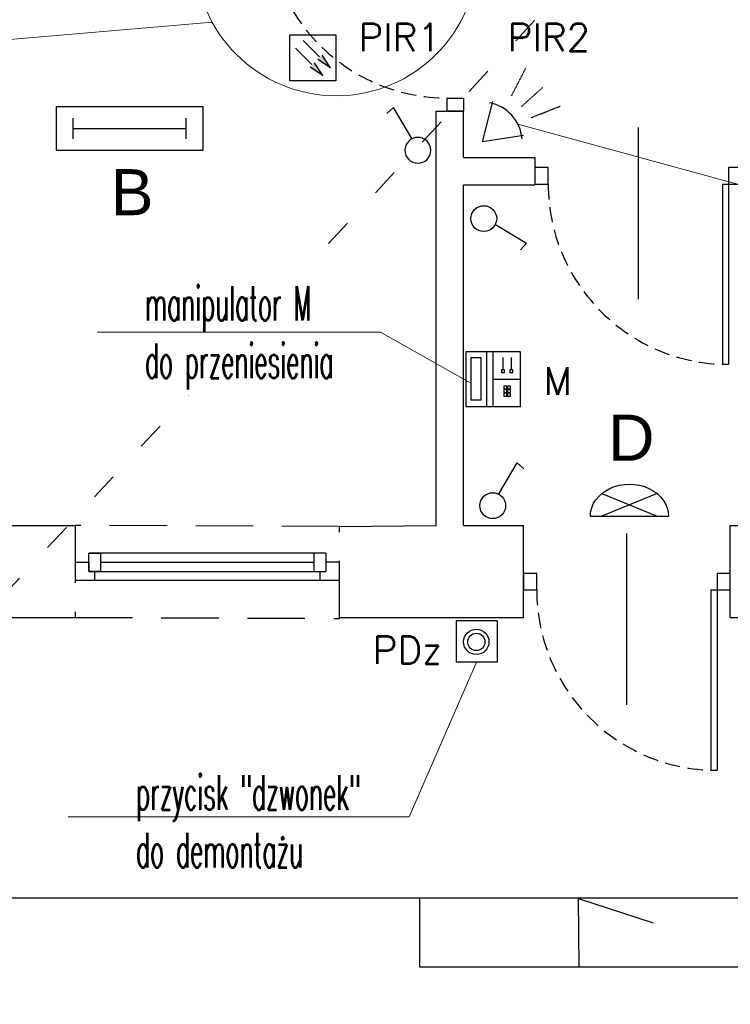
# Model space of a CAD drawing. Header units: millimetres. Extents: x 19325 to 32410, y -4876 to 2807.
# Tile 49 of 72: x 20180 to 20489, y -186 to 242. Entities that reach past the tile are written whole.
import ezdxf
from ezdxf import colors
from ezdxf.entities.mleader import LeaderData, LeaderLine
from ezdxf.enums import TextEntityAlignment as Align
from ezdxf.math import Vec2, Vec3

# ---------------------------------------------------------------- set-up
doc = ezdxf.new("R2010")
doc.units = ezdxf.units.MM
for name, pattern in [('ACAD_ISO03W100', [30, 12, -18]), ('DASHED', [0.75, 0.5, -0.25]), ('VERDECKT', [0.375, 0.25, -0.125])]:
    doc.linetypes.add(name, pattern=pattern)
for name, color, linetype, lineweight in [('.WK_WODA_OPIS', 7, 'Continuous', 13), ('2E_INSTA', 40, 'Continuous', 30), ('2E_OPRAWY', 40, 'Continuous', 30), ('2E_OSWIETL', 40, 'Continuous', 30), ('2E_POZ', 40, 'Continuous', 30), ('2E_SYGKOM', 40, 'Continuous', 30), ('2E_URZADZENIE', 40, 'Continuous', 30), ('AMATECH_OPRAWY AWARYJNE', 4, 'Continuous', 30), ('e', 1, 'Continuous', 40)]:
    doc.layers.add(name, color=color, linetype=linetype, lineweight=lineweight)
for name, color, linetype in [('A_drzwi', 3, 'Continuous'), ('A_okno', 3, 'Continuous'), ('A_opis stolarki', 3, 'Continuous'), ('A_SC_MUROWANA_DZIAŁOWA', 42, 'Continuous'), ('A_schody', 3, 'Continuous'), ('A_scianazew', 42, 'Continuous')]:
    doc.layers.add(name, color=color, linetype=linetype)
doc.styles.add('dar-styl', font='arial.ttf')
doc.styles.add('Opisowy', font='arial.ttf', dxfattribs={"width": 0.8})
doc.styles.add('PITSIMP8', font='pitsimp8')
doc.styles.add('SIMPLEX', font='simplex.shx')
doc.styles.add('WYMIARY', font='romans.shx', dxfattribs={"width": 0.7})

# ---------------------------------------------------------------- blocks, each defined once
blk = doc.blocks.new('*U8')
at = {"color": 0}
for p, q in [((-28.55, -91.5), (-28.55, -94.5)), ((-28.55, -91.5), (59.45, -91.5)), ((-28.55, -94.5), (59.45, -94.5)), ((59.45, -94.5), (59.45, -91.5))]:
    blk.add_line(p, q, dxfattribs=at)
for points in [[(-36.55, -6.5), (-36.55, 0), (-28.55, 0), (-28.55, -6.5)], [(-36.55, -101), (-36.55, -94.5), (-28.55, -94.5), (-28.55, -101)]]:
    blk.add_lwpolyline(points, close=True, dxfattribs=at)
at = {"color": 0, "linetype": 'DASHED', "ltscale": 15}
blk.add_arc((-28.55, -94.5), 88, 1.9536, 90, dxfattribs=at)
at = {"layer": 'A_opis stolarki'}
blk.add_line((-56.09, -50.5), (27.54, -50.5), dxfattribs=at)
at = {"layer": 'A_opis stolarki', "ltscale": 0.5, "style": 'dar-styl', "text_generation_flag": 2}
blk.add_attdef('ODPORNOŚĆ_OGNIOWA', text='', height=15, rotation=805.9367, dxfattribs=at).set_placement((-55.81, -47.55), align=Align.TOP_CENTER)
at = {"layer": 'A_opis stolarki', "ltscale": 0.5, "style": 'dar-styl'}
blk.add_attdef('SYMBOL_DRZWI1', text='', height=14, dxfattribs=at).set_placement((-16.77, -50.5), align=Align.BOTTOM_CENTER)
blk.add_attdef('SYMBOL_DRZWI2', text='', height=14, dxfattribs=at).set_placement((-16.77, -53.5), align=Align.TOP_CENTER)
blk = doc.blocks.new('*U7')
for p, q in [((0, -91.5), (-88, -91.5)), ((-88, -94.5), (-88, -91.5)), ((0, -94.5), (-88, -94.5)), ((0, -91.5), (0, -94.5))]:
    blk.add_line(p, q)
for points in [[(8, -6.5), (8, 0), (0, 0), (0, -6.5)], [(8, -101), (8, -94.5), (0, -94.5), (0, -101)]]:
    blk.add_lwpolyline(points, close=True)
at = {"linetype": 'DASHED', "ltscale": 15}
blk.add_arc((0, -94.5), 88, 90, 178.0464, dxfattribs=at)
at = {"layer": 'A_opis stolarki'}
blk.add_line((-56.09, -50.5), (27.54, -50.5), dxfattribs=at)
at = {"layer": 'A_opis stolarki', "ltscale": 0.5, "style": 'dar-styl'}
blk.add_attdef('ODPORNOŚĆ_OGNIOWA', text='', height=15, rotation=94.0633, dxfattribs=at).set_placement((-95.88, -56.3), align=Align.TOP_CENTER)
blk.add_attdef('SYMBOL_DRZWI1', text='', height=14, dxfattribs=at).set_placement((-16.77, -50.5), align=Align.BOTTOM_CENTER)
blk.add_attdef('SYMBOL_DRZWI2', text='', height=14, dxfattribs=at).set_placement((-16.77, -53.5), align=Align.TOP_CENTER)
blk = doc.blocks.new('2DEL_487')
for p, q in [((-0.346, -0.682), (-1.422, -2.474)), ((-1.422, -2.474), (-1.808, -2.132))]:
    blk.add_line(p, q)
blk.add_circle((0, 0), 0.75)
at = {"linetype": 'ByBlock', "style": 'PITSIMP8', "flags": 9}
for tag, p in [('VOLUMENSTROM', (-0.296, 0.015)), ('RAUM/GRUPPE', (-0.296, 0.135)), ('DRUCK/-STUFE', (-0.296, -0.005)), ('BEZEICHNUNG', (-0.296, 0.155)), ('POS.NR.G-LV', (-0.296, 0.115)), ('KENNUNG', (-0.296, 0.055)), ('LEISTUNG', (-0.296, 0.035)), ('FABRIKAT', (-0.296, 0.095)), ('TYP', (-0.296, 0.075)), ('SPANNUNG/FREQUENZ', (-0.296, -0.145)), ('TEMPERATUR', (-0.296, -0.085)), ('ANSCHLUSS', (-0.296, -0.025)), ('SCHUTZART', (-0.296, -0.125)), ('DREHZAHL', (-0.296, -0.105)), ('GROESSE', (-0.296, -0.045)), ('GEWICHT', (-0.296, -0.165)), ('FREI', (-0.296, -0.185)), ('FREI', (-0.296, -0.205)), ('FREI', (-0.296, -0.225)), ('DN', (-0.296, -0.065))]:
    blk.add_attdef(tag, text='', height=0.01, dxfattribs=at).set_placement(p, align=Align.MIDDLE)
blk = doc.blocks.new('2DEL_811')
for p, q in [((-1.43, -1.43), (-1.43, 1.43)), ((-1.43, 1.43), (1.43, 1.43)), ((1.43, -1.43), (1.43, 1.43)), ((-1.43, -1.43), (1.43, -1.43))]:
    blk.add_line(p, q)
for centre, radius in [((0.021, 0.025), 0.88), ((0.018, 0.03), 0.6)]:
    blk.add_circle(centre, radius)
at = {"linetype": 'ByBlock', "style": 'PITSIMP8', "flags": 9}
for tag, p in [('SPANNUNG/FREQUENZ', (-0.111, 0.164)), ('VOLUMENSTROM', (-0.111, 0.324)), ('RAUM/GRUPPE', (-0.111, 0.444)), ('DRUCK/-STUFE', (-0.111, 0.304)), ('BEZEICHNUNG', (-0.111, 0.464)), ('TEMPERATUR', (-0.111, 0.224)), ('POS.NR.G-LV', (-0.111, 0.424)), ('ANSCHLUSS', (-0.111, 0.284)), ('SCHUTZART', (-0.111, 0.184)), ('DREHZAHL', (-0.111, 0.204)), ('KENNUNG', (-0.111, 0.364)), ('LEISTUNG', (-0.111, 0.344)), ('FABRIKAT', (-0.111, 0.404)), ('GROESSE', (-0.111, 0.264)), ('GEWICHT', (-0.111, 0.144)), ('FREI', (-0.111, 0.124)), ('FREI', (-0.111, 0.104)), ('FREI', (-0.111, 0.084)), ('TYP', (-0.111, 0.384)), ('DN', (-0.111, 0.244))]:
    blk.add_attdef(tag, text='', height=0.01, dxfattribs=at).set_placement(p, align=Align.MIDDLE)
blk = doc.blocks.new('2DEL_501')
for p, q in [((-0.25, 0.866), (-0.191, 0.924)), ((-0.191, 0.924), (-0.129, 0.966)), ((-0.129, 0.966), (-0.065, 0.991)), ((-0.065, 0.991), (0, 1)), ((0, 1), (0.065, 0.991)), ((0.065, 0.991), (0.129, 0.966)), ((0.129, 0.966), (0.191, 0.924)), ((0.191, 0.924), (0.25, 0.866)), ((-0.354, 0.707), (-0.304, 0.793)), ((-0.304, 0.793), (-0.25, 0.866)), ((0.25, 0.866), (0.304, 0.793)), ((0.304, 0.793), (0.354, 0.707)), ((-0.397, 0.609), (-0.354, 0.707)), ((0.354, 0.707), (-0.354, 0)), ((-0.354, 0.707), (0.354, 0)), ((0.354, 0.707), (0.397, 0.609)), ((-0.433, 0.5), (-0.397, 0.609)), ((0.397, 0.609), (0.433, 0.5)), ((-0.483, 0.259), (-0.462, 0.383)), ((-0.462, 0.383), (-0.433, 0.5)), ((0.433, 0.5), (0.462, 0.383)), ((0.462, 0.383), (0.483, 0.259)), ((-0.496, 0.131), (-0.483, 0.259)), ((0.483, 0.259), (0.496, 0.131)), ((-0.5, 0), (-0.496, 0.131)), ((0.496, 0.131), (0.5, 0)), ((-0.5, 0), (0.5, 0))]:
    blk.add_line(p, q)
at = {"linetype": 'ByBlock', "style": 'PITSIMP8', "flags": 9}
for tag, p in [('RAUM/GRUPPE', (-0.219, 0.589)), ('BEZEICHNUNG', (-0.219, 0.609)), ('POS.NR.G-LV', (-0.219, 0.569)), ('KENNUNG', (-0.219, 0.509)), ('FABRIKAT', (-0.219, 0.549)), ('TYP', (-0.219, 0.529)), ('VOLUMENSTROM', (-0.219, 0.469)), ('DRUCK/-STUFE', (-0.219, 0.449)), ('ANSCHLUSS', (-0.219, 0.429)), ('LEISTUNG', (-0.219, 0.489)), ('GROESSE', (-0.219, 0.409)), ('DN', (-0.219, 0.389)), ('SPANNUNG/FREQUENZ', (-0.219, 0.309)), ('TEMPERATUR', (-0.219, 0.369)), ('SCHUTZART', (-0.219, 0.329)), ('DREHZAHL', (-0.219, 0.349)), ('GEWICHT', (-0.219, 0.289)), ('FREI', (-0.219, 0.269)), ('FREI', (-0.219, 0.249)), ('FREI', (-0.219, 0.229))]:
    blk.add_attdef(tag, text='', height=0.01, dxfattribs=at).set_placement(p, align=Align.MIDDLE)
blk = doc.blocks.new('2DEL1023')
for p, q in [((-0.5, 1), (-0.5, 0)), ((0.5, 1), (-0.5, 1)), ((-0.384, 0.911), (-0.384, 0.72)), ((0.386, 0.911), (-0.384, 0.911)), ((0.386, 0.72), (0.386, 0.911)), ((0.5, 0), (0.5, 1)), ((-0.5, 0.618), (0.5, 0.618)), ((-0.384, 0.72), (0.386, 0.72)), ((-0.5, 0.5), (0.5, 0.5)), ((0, 0.5), (0, 0)), ((-0.259, 0.304), (-0.311, 0.304)), ((-0.311, 0.304), (-0.311, 0.253)), ((-0.311, 0.253), (-0.259, 0.253)), ((-0.259, 0.238), (-0.311, 0.238)), ((-0.311, 0.238), (-0.311, 0.187)), ((-0.311, 0.187), (-0.259, 0.187)), ((-0.259, 0.253), (-0.259, 0.304)), ((-0.259, 0.187), (-0.259, 0.238)), ((-0.193, 0.304), (-0.245, 0.304)), ((-0.245, 0.304), (-0.245, 0.253)), ((-0.245, 0.253), (-0.193, 0.253)), ((-0.193, 0.238), (-0.245, 0.238)), ((-0.245, 0.238), (-0.245, 0.187)), ((-0.245, 0.187), (-0.193, 0.187)), ((-0.193, 0.253), (-0.193, 0.304)), ((-0.193, 0.187), (-0.193, 0.238)), ((-0.128, 0.304), (-0.179, 0.304)), ((-0.179, 0.304), (-0.179, 0.253)), ((-0.179, 0.253), (-0.128, 0.253)), ((-0.128, 0.238), (-0.179, 0.238)), ((-0.179, 0.238), (-0.179, 0.187)), ((-0.179, 0.187), (-0.128, 0.187)), ((-0.128, 0.253), (-0.128, 0.304)), ((-0.128, 0.187), (-0.128, 0.238)), ((0.169, 0.348), (0.117, 0.348)), ((0.117, 0.348), (0.117, 0.296)), ((0.117, 0.296), (0.169, 0.296)), ((0.169, 0.194), (0.117, 0.194)), ((0.117, 0.194), (0.117, 0.143)), ((0.169, 0.296), (0.169, 0.348)), ((0.169, 0.322), (0.395, 0.322)), ((0.169, 0.143), (0.169, 0.194)), ((-0.5, 0), (0.5, 0)), ((0.117, 0.143), (0.169, 0.143)), ((0.169, 0.168), (0.395, 0.168))]:
    blk.add_line(p, q)
at = {"linetype": 'ByBlock', "style": 'PITSIMP8', "flags": 9}
for tag, p in [('BEZEICHNUNG', (2.758, 2.253)), ('RAUM/GRUPPE', (2.758, 2.233)), ('POS.NR.G-LV', (2.758, 2.213)), ('FABRIKAT', (2.758, 2.193)), ('TYP', (2.758, 2.173)), ('VOLUMENSTROM', (2.758, 2.113)), ('DRUCK/-STUFE', (2.758, 2.093)), ('TEMPERATUR', (2.758, 2.013)), ('ANSCHLUSS', (2.758, 2.073)), ('DREHZAHL', (2.758, 1.993)), ('KENNUNG', (2.758, 2.153)), ('LEISTUNG', (2.758, 2.133)), ('GROESSE', (2.758, 2.053)), ('DN', (2.758, 2.033)), ('SPANNUNG/FREQUENZ', (2.758, 1.953)), ('SCHUTZART', (2.758, 1.973)), ('GEWICHT', (2.758, 1.933)), ('FREI', (2.758, 1.913)), ('FREI', (2.758, 1.893)), ('FREI', (2.758, 1.873))]:
    blk.add_attdef(tag, text='', height=0.01, dxfattribs=at).set_placement(p, align=Align.MIDDLE)
blk = doc.blocks.new('2DEL_076')
at = {"color": 0}
for p, q in [((-0.3844, -0.2363), (-0.3844, 0.2363)), ((0.3844, -0.2363), (0.3844, 0.2363))]:
    blk.add_line(p, q, dxfattribs=at)
blk.add_line((-0.3844, 0), (0.3844, 0))
blk.add_lwpolyline([(-0.5, -0.5), (0.5, -0.5), (0.5, 0.5), (-0.5, 0.5)], close=True)
at = {"linetype": 'ByBlock', "style": 'PITSIMP8', "flags": 9}
for tag, p in [('RAUM/GRUPPE', (-0.2341, 0.1393)), ('BEZEICHNUNG', (-0.2341, 0.1593)), ('POS.NR.G-LV', (-0.2341, 0.1193)), ('FABRIKAT', (-0.2341, 0.0993)), ('TYP', (-0.2341, 0.0793)), ('VOLUMENSTROM', (-0.2341, 0.0193)), ('DRUCK/-STUFE', (-0.2341, -0.0007)), ('KENNUNG', (-0.2341, 0.0593)), ('LEISTUNG', (-0.2341, 0.0393)), ('ANSCHLUSS', (-0.2341, -0.0207)), ('GROESSE', (-0.2341, -0.0407)), ('DN', (-0.2341, -0.0607)), ('SPANNUNG/FREQUENZ', (-0.2341, -0.1407)), ('TEMPERATUR', (-0.2341, -0.0807)), ('SCHUTZART', (-0.2341, -0.1207)), ('DREHZAHL', (-0.2341, -0.1007)), ('GEWICHT', (-0.2341, -0.1607)), ('FREI', (-0.2341, -0.1807)), ('FREI', (-0.2341, -0.2007)), ('FREI', (-0.2341, -0.2207))]:
    blk.add_attdef(tag, text='', height=0.01, dxfattribs=at).set_placement(p, align=Align.MIDDLE)
blk = doc.blocks.new('2DEL_432')
for p, q in [((-10, 0), (5, 10)), ((4.2, -9.47), (-10, 0)), ((5, -10), (4.3, -9.54))]:
    blk.add_line(p, q)
at = {"linetype": 'VERDECKT'}
for p, q in [((12.61, 6.36), (25.34, 11.14)), ((12.61, 0), (25.34, 0)), ((12.61, -6.36), (25.34, -11.14))]:
    blk.add_line(p, q, dxfattribs=at)
blk.add_arc((-10.42, 0), 17.54, 322.9796, 37.0204)
at = {"linetype": 'ByBlock', "style": 'PITSIMP8', "flags": 9}
for tag, p in [('VOLUMENSTROM', (-0.26, 0.02)), ('BEZEICHNUNG', (-0.26, 0.16)), ('RAUM/GRUPPE', (-0.26, 0.14)), ('DRUCK/-STUFE', (-0.26, 0)), ('POS.NR.G-LV', (-0.26, 0.12)), ('FABRIKAT', (-0.26, 0.1)), ('KENNUNG', (-0.26, 0.06)), ('LEISTUNG', (-0.26, 0.04)), ('TYP', (-0.26, 0.08)), ('SPANNUNG/FREQUENZ', (-0.26, -0.14)), ('TEMPERATUR', (-0.26, -0.08)), ('ANSCHLUSS', (-0.26, -0.02)), ('DREHZAHL', (-0.26, -0.1)), ('SCHUTZART', (-0.26, -0.12)), ('GROESSE', (-0.26, -0.04)), ('GEWICHT', (-0.26, -0.16)), ('DN', (-0.26, -0.06)), ('FREI', (-0.26, -0.18)), ('FREI', (-0.26, -0.2)), ('FREI', (-0.26, -0.22))]:
    blk.add_attdef(tag, text='', height=0.01, dxfattribs=at).set_placement(p, align=Align.MIDDLE)
blk = doc.blocks.new('2DEL_150')
for p, q in [((-0.521, 0.938), (0.363, 0.054)), ((-0.938, 0.521), (-0.054, -0.363)), ((0.952, -0.536), (0.508, 0.151)), ((0.536, -0.952), (-0.151, -0.508)), ((0.536, -0.952), (0.092, -0.265)), ((0.952, -0.536), (0.265, -0.092))]:
    blk.add_line(p, q)
blk.add_lwpolyline([(-1.25, 1.25), (1.25, 1.25), (1.25, -1.25), (-1.25, -1.25)], close=True)
for points in [[(0.265, -0.092), (0.508, 0.151), (0.952, -0.536)], [(-0.151, -0.508), (0.092, -0.265), (0.536, -0.952)]]:
    blk.add_solid(points)
at = {"linetype": 'ByBlock', "style": 'PITSIMP8', "flags": 9}
for tag, p in [('SPANNUNG/FREQUENZ', (0.518, 0.653)), ('VOLUMENSTROM', (0.518, 0.813)), ('DRUCK/-STUFE', (0.518, 0.793)), ('BEZEICHNUNG', (0.518, 0.953)), ('RAUM/GRUPPE', (0.518, 0.933)), ('TEMPERATUR', (0.518, 0.713)), ('POS.NR.G-LV', (0.518, 0.913)), ('ANSCHLUSS', (0.518, 0.773)), ('SCHUTZART', (0.518, 0.673)), ('DREHZAHL', (0.518, 0.693)), ('KENNUNG', (0.518, 0.853)), ('LEISTUNG', (0.518, 0.833)), ('FABRIKAT', (0.518, 0.893)), ('GROESSE', (0.518, 0.753)), ('GEWICHT', (0.518, 0.633)), ('FREI', (0.518, 0.613)), ('FREI', (0.518, 0.593)), ('FREI', (0.518, 0.573)), ('TYP', (0.518, 0.873)), ('DN', (0.518, 0.733))]:
    blk.add_attdef(tag, text='', height=0.01, dxfattribs=at).set_placement(p, align=Align.MIDDLE)
blk = doc.blocks.new('_None')

msp = doc.modelspace()

# ---------------------------------------------------------------- linework, layer by layer
at = {"linetype": 'DASHED', "ltscale": 50}
msp.add_lwpolyline([(20203.62, 22.06), (20203.62, -17.94), (20318.62, -18.36), (20318.62, 21.64)], close=True, dxfattribs=at)
at = {"layer": 'A_okno'}
for p, q in [((20261.12, 10.06, -0.02), (20209.62, 10.06, 0)), ((20209.62, 2.06, 0), (20209.62, 10.06, 0)), ((20209.62, 10.06, 0), (20214.62, 10.06, 0)), ((20214.62, 10.06, 0), (20214.62, 6.56, 0)), ((20214.62, 10.06, 0), (20214.62, 2.06, 0)), ((20312.62, 10.06, -0.05), (20261.12, 10.06, -0.02)), ((20307.62, 2.06, -0.04), (20307.62, 10.06, -0.04)), ((20312.62, 10.06, -0.04), (20312.62, 2.06, -0.04)), ((20203.62, 6.06, 0), (20209.62, 6.06, 0)), ((20209.62, 6.06, 0), (20209.62, 2.06, 0)), ((20214.62, 6.06, 0), (20261.12, 6.06, -0.02)), ((20214.62, 5.56, 0), (20214.62, 2.06, 0)), ((20261.12, 6.06, -0.02), (20307.62, 6.06, -0.04)), ((20318.62, 6.06, -0.04), (20312.62, 6.06, -0.04)), ((20214.62, 2.06, 0), (20209.62, 2.06, 0)), ((20209.62, 2.06, 0), (20261.12, 2.06, -0.02)), ((20212.12, 2.06, 0), (20212.12, -1.94, 0)), ((20261.12, 2.06, -0.02), (20312.62, 2.06, -0.04)), ((20310.12, 2.06, -0.04), (20310.12, -1.94, -0.04)), ((20212.12, -1.94, 0), (20203.62, -1.94, 0)), ((20261.12, -1.94, -0.02), (20212.12, -1.94, 0)), ((20318.62, -1.94, -0.05), (20261.12, -1.94, -0.02))]:
    msp.add_line(p, q, dxfattribs=at)
at = {"layer": 'A_SC_MUROWANA_DZIAŁOWA', "linetype": 'ACAD_ISO03W100'}
msp.add_line((19967.66, -229.88), (20518.62, 365.97), dxfattribs=at)
at = {"layer": 'A_SC_MUROWANA_DZIAŁOWA'}
for points in [[(20360.62, 22.06), (20360.62, 202.06)], [(20360.62, 202.06), (20372.62, 202.06)], [(20372.62, 182.06), (20372.62, 202.06)], [(20372.62, 182.06), (20403.62, 182.06)], [(20372.62, 22.06), (20372.62, 170.06)], [(20372.62, 170.06), (20403.62, 170.06)]]:
    msp.add_lwpolyline(points, dxfattribs=at)
at = {"layer": 'A_schody'}
for p, q in [((20503.62, -139.94), (20043.62, -139.94)), ((20353.62, -169.94), (20353.62, -139.94)), ((20422.88, -169.87), (20422.62, -140.12)), ((20422.62, -140.12), (20455.1, -150.68)), ((20503.62, -169.94), (20353.62, -169.94))]:
    msp.add_line(p, q, dxfattribs=at)
at = {"layer": 'A_scianazew'}
for p, q in [((20318.62, 21.64), (20360.62, 22.06)), ((20043.62, -17.94), (20203.62, -17.94))]:
    msp.add_line(p, q, dxfattribs=at)
for points in [[(20083.62, 22.06), (20203.62, 22.06)], [(20372.62, 22.06), (20398.62, 22.06)], [(20398.62, -17.94), (20398.62, 22.06)], [(20488.62, 22.06), (20518.62, 22.06)], [(20488.62, -17.94), (20488.62, 22.06)], [(20318.62, -17.94), (20398.62, -17.94)], [(20488.62, -17.94), (20503.62, -17.94), (20503.62, -139.94), (20714.62, -139.94)]]:
    msp.add_lwpolyline(points, dxfattribs=at)

# ---------------------------------------------------------------- block references
at = {"layer": '2E_INSTA'}
for name, p, xscale, yscale, zscale, rotation in [('2DEL_487', (20352.73, 185.12, -0.52), -7.5, 7.5, 7.5, 180), ('2DEL_487', (20381.37, 155.42, -0.52), 7.5, 7.5, 7.5, 89.99999999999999), ('2DEL_487', (20385.28, 30.65, -0.52), 7.5, 7.5, 7.5, 180), ('2DEL_811', (20378.27, -28.4, -0.52), 6.25, 6.25, 6.25, 180)]:
    msp.add_blockref(name, p, dxfattribs=dict(at, xscale=xscale, yscale=yscale, zscale=zscale, rotation=rotation))
at = {"layer": '2E_OPRAWY', "xscale": 63.9, "yscale": 18.9, "zscale": 63.9}
msp.add_blockref('2DEL_076', (20227.35, 194.63), dxfattribs=at)
at = {"layer": '2E_OSWIETL', "xscale": 34, "yscale": 14, "zscale": 34}
msp.add_blockref('2DEL_501', (20444.74, 26.03, 0.26), dxfattribs=at)
at = {"layer": '2E_POZ', "xscale": 8, "yscale": 8, "zscale": 8}
msp.add_blockref('2DEL_150', (20307.04, 225.31), dxfattribs=at)
at = {"layer": '2E_SYGKOM', "rotation": 42.1056480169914}
msp.add_blockref('2DEL_432', (20388.31, 195.56, 0), dxfattribs=at)
at = {"layer": '2E_URZADZENIE', "xscale": 23.75, "yscale": 23.75, "zscale": 23.75, "rotation": 90}
msp.add_blockref('2DEL1023', (20397.4, 85.7, 1.04), dxfattribs=at)
at = {"layer": 'A_drzwi', "xscale": 0.8910891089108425, "yscale": 0.8910891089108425, "zscale": 0.8910891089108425}
for name, p, rotation in [('*U8', (20340.05, 202.06), 180), ('*U7', (20403.62, 170.45), 89.99999999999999), ('*U7', (20398.62, -6), 89.99999999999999)]:
    msp.add_blockref(name, p, dxfattribs=dict(at, rotation=rotation))

# ---------------------------------------------------------------- texts
at = {"layer": 'AMATECH_OPRAWY AWARYJNE', "linetype": 'ByBlock', "style": 'Opisowy'}
for s, p in [('B', (20219.13, 156.92, 0)), ('D', (20435.47, 50.2, 0.26))]:
    msp.add_text(s, height=20, dxfattribs=at).set_placement(p)
at = {"layer": 'e', "style": 'SIMPLEX'}
for s, p in [('PIR1', (20326.81, 228.25, 1.04)), ('PIR2', (20391.75, 228.24, 1.04)), ('M', (20407.34, 78.88, 1.04)), ('PDz', (20333.01, -38.12, 0.52))]:
    msp.add_text(s, height=11.97, dxfattribs=at).set_placement(p)

# ---------------------------------------------------------------- next in the draw order: leaders
at = {"layer": '.WK_WODA_OPIS'}
ml = msp.add_multileader_mtext('Standard', dxfattribs=at)
ml.set_content('{\\W0.5;czujka PIR \\Pdo przeniesienia}', color=256, style='WYMIARY')
ml.set_leader_properties(linetype='ByLayer', lineweight=-1)
ml.set_arrow_properties(name='NONE')
ml.build(insert=Vec2(0, 0))
ml.multileader.update_dxf_attribs({"text_left_attachment_type": 6, "text_right_attachment_type": 6, "text_top_attachment_type": 0, "text_bottom_attachment_type": 0, "dogleg_length": 86.36, "arrow_head_size": 5})
ctx = ml.context
ctx.base_point, ctx.char_height, ctx.arrow_head_size, ctx.landing_gap_size, ctx.plane_origin = Vec3(20593.68, 145.53, 3941.31), 15, 5, 1.25, Vec3(-855722, 6522684.69, 3941.31)
ctx.left_attachment, ctx.right_attachment = 6, 6
notes = []
notes.append((ctx, [(1, (1, 1, 0), (20582.88, 145.53, 3941.31), (1, 0), 10.8, [(0, [(20396.26, 196.45, 3941.31)], 256, [])])]))
ctx.mtext.insert, ctx.mtext.line_spacing_style = Vec3(20594.93, 165.53, 3941.31), 2
ctx.mtext.has_bg_fill, ctx.mtext.bg_color, ctx.mtext.bg_scale_factor, ctx.mtext.bg_transparency, ctx.mtext.use_window_bg_color = 1, -1027028792, 1.5, 0, 1
ml = msp.add_multileader_mtext('Standard', dxfattribs=at)
ml.set_content('{\\W0.5;przycisk "dzwonek" \\Pdo demontażu}', color=256, style='WYMIARY')
ml.set_leader_properties(linetype='ByLayer', lineweight=-1)
ml.set_arrow_properties(name='NONE')
ml.build(insert=Vec2(0, 0))
ml.multileader.update_dxf_attribs({"text_left_attachment_type": 6, "text_right_attachment_type": 6, "text_top_attachment_type": 0, "text_bottom_attachment_type": 0, "dogleg_length": 86.36, "arrow_head_size": 5})
ctx = ml.context
ctx.base_point, ctx.char_height, ctx.arrow_head_size, ctx.landing_gap_size, ctx.plane_origin = Vec3(20228.88, -104.56, 3941.31), 15, 5, 1.25, Vec3(-856074.71, 6522434.61, 3941.31)
ctx.left_attachment, ctx.right_attachment = 6, 6
notes.append((ctx, [(0, (1, 1, 0), (20348.96, -104.56, 3941.31), (-1, 0), 10.8, [(0, [(20378.27, -37.34, 3941.31)], 256, [])])]))
ctx.mtext.insert, ctx.mtext.line_spacing_style = Vec3(20230.13, -86.56, 3941.31), 2
ctx.mtext.has_bg_fill, ctx.mtext.bg_color, ctx.mtext.bg_scale_factor, ctx.mtext.bg_transparency, ctx.mtext.use_window_bg_color = 1, -1027028792, 1.5, 0, 1
for ctx, leaders in notes:
    for number, flags, end, landing, length, lines in leaders:
        leader = LeaderData()
        leader.index, (leader.has_last_leader_line, leader.has_dogleg_vector, leader.attachment_direction) = number, flags
        leader.last_leader_point, leader.dogleg_vector, leader.dogleg_length = Vec3(end), Vec3(landing), length
        for number, points, colour, breaks in lines:
            line = LeaderLine()
            line.index, line.vertices, line.color, line.breaks = number, Vec3.list(points), colors.encode_raw_color(colour), breaks
            leader.lines.append(line)
        ctx.leaders.append(leader)

# ---------------------------------------------------------------- next in the draw order: linework, layer by layer
at = {"layer": 'A_SC_MUROWANA_DZIAŁOWA'}
msp.add_lwpolyline([(20403.62, 182.06), (20403.62, 170.06)], dxfattribs=at)

# ---------------------------------------------------------------- next in the draw order: leaders
at = {"layer": '.WK_WODA_OPIS'}
ml = msp.add_multileader_mtext('Standard', dxfattribs=at)
ml.set_content('{\\W0.5;centrala alarmowa CA \\Pmodem GPS, \\Pczujki PIR; COD; CZS\\Pdo pozostawienia}', color=256, style='WYMIARY')
ml.set_leader_properties(linetype='ByLayer', lineweight=-1)
ml.set_arrow_properties(name='NONE')
ml.build(insert=Vec2(0, 0))
ml.multileader.update_dxf_attribs({"text_left_attachment_type": 6, "text_right_attachment_type": 6, "text_top_attachment_type": 0, "text_bottom_attachment_type": 0, "dogleg_length": 86.36, "arrow_head_size": 5})
ctx = ml.context
ctx.base_point, ctx.char_height, ctx.arrow_head_size, ctx.landing_gap_size, ctx.plane_origin = Vec3(19776.2, 210.99, 3941.31), 15, 5, 1.25, Vec3(-856538.94, 6522783.21, 3941.31)
ctx.left_attachment, ctx.right_attachment = 6, 6
notes = []
notes.append((ctx, [(0, (1, 1, 0), (19915.21, 210.99, 3941.31), (-1, 0), 10.8, [(0, [(20263.23, 240.87, 3941.31)], 256, [])])]))
ctx.mtext.insert, ctx.mtext.line_spacing_style = Vec3(19777.45, 230.99, 3941.31), 2
ctx.mtext.has_bg_fill, ctx.mtext.bg_color, ctx.mtext.bg_scale_factor, ctx.mtext.bg_transparency, ctx.mtext.use_window_bg_color = 1, -1027028792, 1.5, 0, 1
for ctx, leaders in notes:
    for number, flags, end, landing, length, lines in leaders:
        leader = LeaderData()
        leader.index, (leader.has_last_leader_line, leader.has_dogleg_vector, leader.attachment_direction) = number, flags
        leader.last_leader_point, leader.dogleg_vector, leader.dogleg_length = Vec3(end), Vec3(landing), length
        for number, points, colour, breaks in lines:
            line = LeaderLine()
            line.index, line.vertices, line.color, line.breaks = number, Vec3.list(points), colors.encode_raw_color(colour), breaks
            leader.lines.append(line)
        ctx.leaders.append(leader)

# ---------------------------------------------------------------- next in the draw order: linework, layer by layer
msp.add_circle((20317.23, 270.35), 61.52, dxfattribs=at)

# ---------------------------------------------------------------- next in the draw order: leaders
ml = msp.add_multileader_mtext('Standard', dxfattribs=at)
ml.set_content('{\\W0.5;manipulator M \\Pdo przeniesienia}', color=256, style='WYMIARY')
ml.set_leader_properties(linetype='ByLayer', lineweight=-1)
ml.set_arrow_properties(name='NONE')
ml.build(insert=Vec2(0, 0))
ml.multileader.update_dxf_attribs({"text_left_attachment_type": 6, "text_right_attachment_type": 6, "text_top_attachment_type": 0, "text_bottom_attachment_type": 0, "dogleg_length": 86.36, "arrow_head_size": 5})
ctx = ml.context
ctx.base_point, ctx.char_height, ctx.arrow_head_size, ctx.landing_gap_size, ctx.plane_origin = Vec3(20232.76, 106.08, 3941.31), 15, 5, 1.25, Vec3(-856082.92, 6522702.76, 3941.31)
ctx.left_attachment, ctx.right_attachment = 6, 6
notes = []
notes.append((ctx, [(0, (1, 1, 0), (20336.41, 106.08, 3941.31), (-1, 0), 10.8, [(0, [(20375.77, 83.95, 3941.31)], 256, [])])]))
ctx.mtext.insert, ctx.mtext.line_spacing_style = Vec3(20234.01, 126.08, 3941.31), 2
ctx.mtext.has_bg_fill, ctx.mtext.bg_color, ctx.mtext.bg_scale_factor, ctx.mtext.bg_transparency, ctx.mtext.use_window_bg_color = 1, -1027028792, 1.5, 0, 1
for ctx, leaders in notes:
    for number, flags, end, landing, length, lines in leaders:
        leader = LeaderData()
        leader.index, (leader.has_last_leader_line, leader.has_dogleg_vector, leader.attachment_direction) = number, flags
        leader.last_leader_point, leader.dogleg_vector, leader.dogleg_length = Vec3(end), Vec3(landing), length
        for number, points, colour, breaks in lines:
            line = LeaderLine()
            line.index, line.vertices, line.color, line.breaks = number, Vec3.list(points), colors.encode_raw_color(colour), breaks
            leader.lines.append(line)
        ctx.leaders.append(leader)

doc.saveas('drawing.dxf')
